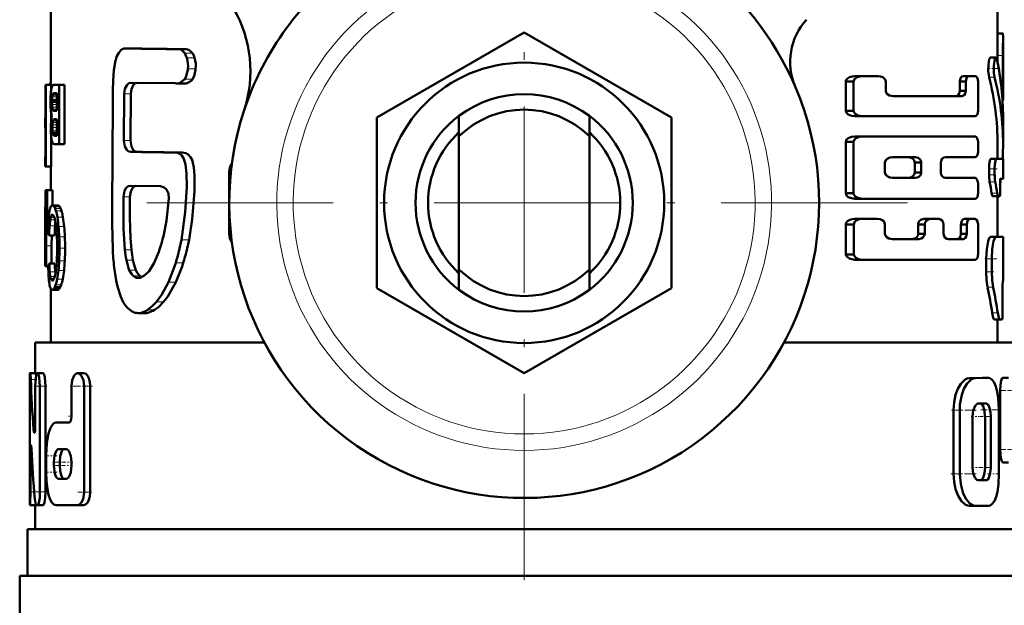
# Model space of a CAD drawing. Extents: x -1358 to 1757, y -1552 to 637.
# Tile 26 of 98: x -56 to 8, y -932 to -894. Entities that reach past the tile are written whole.
import ezdxf

# ---------------------------------------------------------------- set-up
doc = ezdxf.new("R2010")
doc.units = 0
doc.linetypes.add('DASHDOT', pattern=[18.5, 12, -3, 0.5, -3])

msp = doc.modelspace()

# ---------------------------------------------------------------- linework, layer by layer
at = {"color": 7, "linetype": 'DASHDOT', "lineweight": 18}
for p, q in [((-23.209, -881.586), (-23.209, -930.986)), ((1.491, -906.286), (-47.909, -906.286))]:
    msp.add_line(p, q, dxfattribs=at)
at = {"color": 7, "lineweight": 50}
for p, q in [((-53.709, -898.695), (-53.709, -892.786)), ((7.291, -892.786), (7.291, -895.612)), ((-32.709, -900.801), (-23.209, -895.317)), ((-23.209, -895.317), (-13.709, -900.801)), ((7.291, -895.376), (7.631, -895.376)), ((7.291, -895.376), (7.308, -895.376)), ((7.641, -895.612), (7.641, -899.676)), ((-48.679, -896.353), (-48.875, -896.344)), ((-48.454, -896.344), (-48.875, -896.344)), ((-48.254, -896.353), (-48.454, -896.344)), ((-44.984, -896.395), (-45.472, -896.395)), ((7.284, -896.811), (7.284, -897.252)), ((7.634, -899.107), (7.634, -896.811)), ((6.821, -896.938), (7.177, -896.938)), ((-1.413, -898.13), (-1.911, -898.13)), ((-1.413, -898.13), (-0.411, -898.13)), ((5.463, -898.13), (5.086, -898.13)), ((5.463, -898.13), (5.835, -898.13)), ((-54.046, -900.832), (-54.046, -898.695)), ((-54.046, -898.695), (-54.022, -898.695)), ((-53.672, -898.695), (-54.022, -898.695)), ((-54.022, -903.951), (-54.022, -898.695)), ((-53.709, -898.609), (-53.738, -898.609)), ((-53.672, -898.695), (-53.672, -898.966)), ((-53.509, -898.695), (-53.172, -898.695)), ((-52.812, -898.695), (-53.172, -898.695)), ((-53.172, -902.502), (-53.172, -898.695)), ((-52.812, -898.695), (-52.812, -902.502)), ((-45.688, -898.581), (-48.541, -898.555)), ((-45.057, -898.598), (-45.543, -898.598)), ((-45.414, -898.584), (-45.065, -898.317)), ((-1.984, -898.476), (-2.496, -898.476)), ((-2.496, -898.476), (-2.496, -900.355)), ((-1.984, -900.355), (-1.984, -898.476)), ((0.084, -899.074), (0.084, -898.476)), ((5.236, -898.476), (4.856, -898.476)), ((4.856, -898.476), (4.856, -899.074)), ((5.236, -899.074), (5.236, -898.476)), ((6.028, -900.355), (6.028, -898.476)), ((-53.67, -898.957), (-53.677, -898.998)), ((-53.308, -899.257), (-53.549, -899.257)), ((-53.308, -899.235), (-53.517, -899.235)), ((-53.47, -899.225), (-53.308, -899.225)), ((-53.308, -900.369), (-53.308, -899.225)), ((-48.972, -899.278), (-48.99, -902.271)), ((-48.552, -899.278), (-48.57, -902.271)), ((0.555, -899.422), (4.996, -899.422)), ((5.236, -899.074), (4.856, -899.074)), ((-53.628, -899.712), (-53.629, -899.792)), ((-53.308, -899.792), (-53.629, -899.792)), ((-53.626, -899.644), (-53.628, -899.712)), ((-53.308, -899.712), (-53.628, -899.712)), ((7.607, -899.681), (7.641, -899.681)), ((7.641, -899.681), (7.641, -899.676)), ((-53.672, -900.546), (-53.672, -900.885)), ((-53.562, -900.328), (-53.546, -900.344)), ((-53.546, -900.344), (-53.521, -900.359)), ((-53.308, -900.344), (-53.546, -900.344)), ((-53.521, -900.359), (-53.495, -900.366)), ((-53.308, -900.359), (-53.521, -900.359)), ((-53.495, -900.366), (-53.461, -900.369)), ((-53.308, -900.366), (-53.495, -900.366)), ((-53.461, -900.369), (-53.457, -900.369)), ((-53.457, -900.369), (-53.308, -900.369)), ((-27.409, -902.001), (-27.409, -900.686)), ((-19.009, -902.001), (-19.009, -900.686)), ((-1.984, -900.355), (-2.496, -900.355)), ((-1.413, -900.705), (-1.911, -900.705)), ((-1.413, -900.705), (5.835, -900.705)), ((-54.059, -900.832), (-54.046, -900.832)), ((-54.059, -900.832), (-54.059, -901.452)), ((-53.526, -900.926), (-53.54, -900.943)), ((-53.308, -900.943), (-53.54, -900.943)), ((-53.308, -900.927), (-53.526, -900.927)), ((-53.478, -900.903), (-53.502, -900.91)), ((-53.308, -900.911), (-53.502, -900.911)), ((-53.441, -900.9), (-53.478, -900.903)), ((-53.441, -900.9), (-53.308, -900.9)), ((-53.308, -901.968), (-53.308, -900.9)), ((-32.709, -911.771), (-32.709, -900.801)), ((-13.709, -900.801), (-13.709, -911.771)), ((7.641, -900.761), (7.641, -902.516)), ((-54.059, -901.452), (-54.046, -901.452)), ((-54.057, -901.452), (-54.053, -901.47)), ((-54.053, -901.47), (-54.047, -901.515)), ((-54.047, -901.515), (-54.046, -901.525)), ((-54.046, -903.33), (-54.046, -901.452)), ((-53.57, -901.85), (-53.584, -901.785)), ((-53.308, -901.785), (-53.584, -901.785)), ((-53.308, -901.85), (-53.57, -901.85)), ((-53.444, -901.968), (-53.308, -901.968)), ((-53.672, -902.091), (-53.672, -903.951)), ((-53.468, -902.502), (-53.172, -902.502)), ((-52.812, -902.502), (-53.172, -902.502)), ((-27.409, -910.571), (-27.409, -902.001)), ((-19.009, -902.001), (-19.009, -910.571)), ((-1.984, -902.357), (-2.496, -902.357)), ((-2.496, -902.357), (-2.496, -905.669)), ((-1.984, -905.669), (-1.984, -902.357)), ((-1.413, -902.006), (-1.911, -902.006)), ((-1.413, -902.006), (5.835, -902.006)), ((6.028, -902.992), (6.028, -902.357)), ((7.291, -902.515), (7.291, -903.463)), ((-45.73, -903.044), (-45.767, -903.045)), ((-45.248, -903.044), (-45.73, -903.044)), ((-54.059, -903.33), (-54.046, -903.33)), ((-54.059, -903.33), (-54.059, -903.951)), ((-54.054, -903.327), (-54.057, -903.33)), ((-54.052, -903.319), (-54.054, -903.327)), ((-54.048, -903.302), (-54.052, -903.319)), ((-54.046, -903.289), (-54.048, -903.302)), ((0.036, -904.328), (0.036, -903.698)), ((0.51, -903.354), (1.99, -903.354)), ((2.374, -903.698), (1.951, -903.698)), ((1.951, -903.698), (1.951, -904.328)), ((2.374, -904.328), (2.374, -903.698)), ((3.627, -904.331), (3.627, -903.696)), ((3.935, -903.344), (5.835, -903.344)), ((6.859, -903.463), (7.214, -903.463)), ((7.214, -903.463), (7.641, -903.463)), ((7.641, -903.463), (7.641, -904.738)), ((-54.059, -903.951), (-54.022, -903.951)), ((-53.708, -903.951), (-54.058, -903.951)), ((-53.672, -903.951), (-54.022, -903.951)), ((-53.709, -905.465), (-53.709, -903.951)), ((-42.209, -908.286), (-42.209, -904.286)), ((2.374, -904.328), (1.951, -904.328)), ((6.744, -904.1), (6.744, -904.474)), ((7.1, -904.474), (7.1, -904.1)), ((0.51, -904.673), (1.99, -904.673)), ((3.935, -904.682), (5.835, -904.682)), ((6.028, -905.669), (6.028, -905.034)), ((7.477, -904.738), (7.641, -904.738)), ((-53.977, -905.465), (-54.056, -905.465)), ((-54.056, -906.544), (-54.056, -905.465)), ((-53.977, -906.544), (-53.977, -905.465)), ((-53.977, -905.465), (-53.939, -905.465)), ((-53.587, -905.465), (-53.939, -905.465)), ((-53.939, -907.075), (-53.939, -905.465)), ((-53.587, -905.465), (-53.587, -906.455)), ((-46.642, -905.211), (-48.595, -905.185)), ((-1.984, -905.669), (-2.496, -905.669)), ((7.456, -905.31), (7.453, -905.283)), ((-1.413, -906.02), (-1.911, -906.02)), ((-1.413, -906.02), (5.835, -906.02)), ((6.976, -905.854), (7.33, -905.854)), ((7.291, -905.854), (7.291, -908.47)), ((7.306, -905.918), (7.291, -905.979)), ((7.306, -905.918), (7.318, -905.854)), ((7.33, -905.854), (7.43, -905.854)), ((-54.059, -906.544), (-53.977, -906.544)), ((-54.059, -906.544), (-54.059, -910.352)), ((-53.256, -906.455), (-53.612, -906.455)), ((-54.059, -909.817), (-54.059, -907.075)), ((-54.059, -907.075), (-54.003, -907.075)), ((-53.964, -907.075), (-53.939, -907.075)), ((-53.822, -907.075), (-53.939, -907.075)), ((-49.742, -907.638), (-49.716, -909.238)), ((-1.981, -907.673), (-2.493, -907.673)), ((-2.482, -909.601), (-2.493, -907.673)), ((-1.971, -909.601), (-1.981, -907.673)), ((-1.41, -907.322), (-1.908, -907.322)), ((-1.41, -907.322), (-0.461, -907.322)), ((0.036, -908.271), (0.036, -907.671)), ((2.594, -907.671), (2.174, -907.671)), ((2.174, -907.671), (2.174, -908.271)), ((2.95, -907.322), (2.536, -907.322)), ((2.594, -908.271), (2.594, -907.671)), ((2.95, -907.322), (3.498, -907.322)), ((3.812, -908.271), (3.812, -907.671)), ((5.305, -907.671), (4.926, -907.671)), ((4.926, -907.671), (4.926, -908.271)), ((5.528, -907.322), (5.152, -907.322)), ((5.305, -908.271), (5.305, -907.671)), ((5.528, -907.322), (5.835, -907.322)), ((6.028, -909.599), (6.028, -907.671)), ((-54.002, -909.057), (-53.994, -908.187)), ((2.594, -908.271), (2.174, -908.271)), ((5.305, -908.271), (4.926, -908.271)), ((-53.458, -908.387), (-53.811, -908.387)), ((-53.651, -909.057), (-53.646, -908.387)), ((0.51, -908.619), (2.221, -908.619)), ((4.111, -908.619), (5.069, -908.619)), ((7.291, -908.466), (7.641, -908.47)), ((7.641, -908.47), (7.641, -911.304)), ((-54.005, -910.352), (-54.002, -909.057)), ((-53.654, -910.197), (-53.651, -909.057)), ((-47.054, -910.158), (-46.749, -909.431)), ((-1.971, -909.601), (-2.482, -909.601)), ((-54.059, -909.817), (-54.03, -909.817)), ((-53.449, -910.197), (-53.802, -910.197)), ((-47.374, -910.678), (-47.054, -910.158)), ((-1.4, -909.945), (-1.898, -909.945)), ((-1.4, -909.945), (5.835, -909.945)), ((6.555, -910.723), (6.555, -909.892)), ((6.914, -910.723), (6.914, -909.892)), ((-54.059, -910.352), (-54.005, -910.352)), ((-53.872, -910.352), (-54.005, -910.352)), ((-53.873, -910.429), (-53.911, -910.429)), ((-53.873, -910.438), (-53.893, -910.438)), ((-53.407, -910.854), (-53.419, -910.73)), ((-27.409, -910.571), (-27.409, -911.886)), ((-19.009, -910.571), (-19.009, -911.886)), ((-53.566, -911.277), (-53.65, -911.277)), ((-53.611, -911.294), (-53.613, -911.294)), ((-48.114, -911.12), (-48.073, -911.123)), ((7.641, -911.304), (7.627, -911.305)), ((-53.709, -915.286), (-53.709, -911.808)), ((-53.258, -911.89), (-53.613, -911.89)), ((-53.203, -911.869), (-53.558, -911.869)), ((-53.092, -911.712), (-53.449, -911.712)), ((-23.209, -917.256), (-32.709, -911.771)), ((-13.709, -911.771), (-23.209, -917.256)), ((7.61, -912.576), (7.607, -912.515)), ((-47.636, -913.381), (-48.072, -913.381)), ((7.079, -913.787), (7.431, -913.787)), ((7.291, -913.787), (7.291, -915.286)), ((7.584, -913.786), (7.431, -913.787)), ((-54.709, -915.286), (-39.942, -915.286)), ((-54.709, -917.24), (-54.709, -915.286)), ((-6.476, -915.286), (8.291, -915.286)), ((-55.046, -917.24), (-55.033, -917.24)), ((-54.683, -917.24), (-55.033, -917.24)), ((-54.877, -917.24), (-54.709, -917.239)), ((-54.209, -917.24), (-54.565, -917.24)), ((-51.589, -917.247), (-51.977, -917.247)), ((6.325, -917.549), (5.48, -917.563)), ((6.698, -917.549), (5.864, -917.563)), ((6.329, -917.549), (6.701, -917.549)), ((7.635, -917.548), (7.993, -917.548)), ((-55.059, -924.893), (-55.059, -918.091)), ((-54.704, -920.666), (-54.704, -918.091)), ((-54.401, -924.893), (-54.401, -918.091)), ((-54.044, -918.091), (-54.044, -924.893)), ((-52.366, -920.01), (-52.366, -918.097)), ((-51.557, -924.9), (-51.557, -918.097)), ((-51.163, -918.097), (-51.163, -924.9)), ((7.453, -918.372), (7.453, -922.17)), ((4.454, -923.736), (4.453, -919.627)), ((4.852, -923.736), (4.851, -919.627)), ((6.547, -919.212), (6.045, -919.213)), ((7.378, -923.732), (7.377, -919.61)), ((5.677, -923.323), (5.677, -920.039)), ((6.479, -923.321), (6.479, -920.037)), ((6.85, -923.321), (6.85, -920.037)), ((-53.359, -920.435), (-52.549, -920.435)), ((-53.211, -922.136), (-52.725, -922.136)), ((-55.01, -924.893), (-55.01, -922.318)), ((-54.001, -923.624), (-54.001, -922.561)), ((-53.5, -923.199), (-53.5, -922.986)), ((-53.132, -922.986), (-53.132, -923.199)), ((-52.366, -923.199), (-52.366, -922.986)), ((7.635, -922.993), (7.992, -922.993)), ((-53.211, -924.049), (-52.725, -924.049)), ((6.174, -924.146), (6.03, -924.147)), ((6.549, -924.146), (6.047, -924.148)), ((-54.696, -925.744), (-55.046, -925.744)), ((-54.958, -925.744), (-54.96, -925.744)), ((-54.709, -925.744), (-54.958, -925.744)), ((-54.709, -927.286), (-54.709, -925.744)), ((-54.628, -925.744), (-54.565, -925.744)), ((-54.209, -925.744), (-54.565, -925.744)), ((-53.359, -925.75), (-51.977, -925.75)), ((-51.589, -925.75), (-51.977, -925.75)), ((5.482, -925.798), (5.865, -925.798)), ((6.703, -925.796), (5.866, -925.798)), ((-55.209, -927.286), (8.791, -927.286)), ((-55.209, -930.286), (-55.209, -927.286)), ((-55.709, -930.286), (-23.209, -930.286)), ((-55.709, -930.286), (-55.709, -933.4)), ((-23.209, -930.286), (9.291, -930.286))]:
    msp.add_line(p, q, dxfattribs=at)
at = {"color": 7, "linetype": 'DASHDOT', "lineweight": 18, "ltscale": 0.000516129}
msp.add_line((7.289, -895.95), (7.31, -895.95), dxfattribs=at)
at = {"color": 7, "lineweight": 18}
for p, q in [((-48.254, -896.353), (-48.679, -896.353)), ((-44.583, -896.641), (-45.08, -896.641)), ((7.284, -896.811), (7.634, -896.811)), ((-44.439, -896.962), (-44.939, -896.962)), ((-44.375, -897.657), (-44.876, -897.657)), ((-53.709, -898.694), (-53.811, -898.694)), ((-44.925, -898.584), (-45.414, -898.584)), ((-44.568, -898.317), (-45.065, -898.317)), ((6.744, -898.201), (7.1, -898.201)), ((-53.308, -899.353), (-53.596, -899.353)), ((-53.308, -899.302), (-53.579, -899.302)), ((-48.552, -899.278), (-48.972, -899.278)), ((7.562, -899.107), (7.634, -899.107)), ((-53.308, -899.644), (-53.626, -899.644)), ((-53.308, -899.966), (-53.625, -899.966)), ((-53.308, -899.468), (-53.615, -899.468)), ((-53.308, -900.131), (-53.611, -900.131)), ((-53.308, -900.258), (-53.589, -900.258)), ((-53.308, -900.328), (-53.562, -900.328)), ((-53.308, -901.259), (-53.599, -901.259)), ((-53.308, -901.117), (-53.585, -901.117)), ((-53.308, -901.005), (-53.563, -901.005)), ((-53.308, -900.903), (-53.478, -900.903)), ((-53.308, -901.43), (-53.604, -901.43)), ((-53.308, -901.648), (-53.598, -901.648)), ((-53.308, -901.897), (-53.552, -901.897)), ((-53.308, -901.938), (-53.522, -901.938)), ((-53.308, -901.959), (-53.49, -901.959)), ((-48.57, -902.271), (-48.99, -902.271)), ((-48.141, -903.007), (-48.568, -903.007)), ((-42.103, -904.286), (-42.209, -904.286)), ((6.744, -904.1), (7.1, -904.1)), ((6.744, -904.474), (7.1, -904.474)), ((6.779, -904.925), (7.135, -904.925)), ((6.907, -905.667), (7.262, -905.667)), ((-48.605, -905.897), (-49.024, -905.897)), ((7.291, -905.918), (7.306, -905.918)), ((-53.188, -906.478), (-53.544, -906.478)), ((-53.128, -906.541), (-53.484, -906.541)), ((-53.067, -906.653), (-53.424, -906.653)), ((-53.013, -906.801), (-53.372, -906.801)), ((-53.856, -907.511), (-53.981, -907.511)), ((-53.428, -907.387), (-53.744, -907.387)), ((-53.471, -907.239), (-53.715, -907.239)), ((-53.515, -907.134), (-53.683, -907.134)), ((-53.558, -907.072), (-53.647, -907.072)), ((-52.922, -907.206), (-53.282, -907.206)), ((-53.884, -908.187), (-53.994, -908.187)), ((-53.431, -907.77), (-53.784, -907.77)), ((-52.846, -907.803), (-53.206, -907.803)), ((-42.209, -908.286), (-42.103, -908.286)), ((-52.8, -908.471), (-53.161, -908.471)), ((-44.798, -908.666), (-45.289, -908.666)), ((6.837, -908.474), (7.192, -908.474)), ((-53.651, -909.057), (-54.002, -909.057)), ((-52.784, -909.212), (-53.145, -909.212)), ((-48.513, -909.312), (-48.934, -909.312)), ((-52.804, -910.014), (-53.164, -910.014)), ((-48.413, -909.972), (-48.836, -909.972)), ((-45.174, -910.146), (-45.657, -910.146)), ((6.555, -909.892), (6.914, -909.892)), ((-53.874, -910.406), (-53.926, -910.406)), ((-53.419, -910.73), (-53.772, -910.73)), ((-52.854, -910.644), (-53.214, -910.644)), ((-48.226, -910.611), (-48.652, -910.611)), ((6.555, -910.723), (6.914, -910.723)), ((-53.448, -911.033), (-53.736, -911.033)), ((-53.485, -911.146), (-53.712, -911.146)), ((-53.525, -911.229), (-53.683, -911.229)), ((-52.936, -911.189), (-53.295, -911.189)), ((-47.977, -910.988), (-48.406, -910.988)), ((-48.033, -911.12), (-48.114, -911.12)), ((-45.66, -911.398), (-46.133, -911.398)), ((-53.148, -911.81), (-53.504, -911.81)), ((-53.036, -911.572), (-53.394, -911.572)), ((6.645, -911.724), (7.003, -911.724)), ((-46.446, -912.661), (-46.904, -912.661)), ((-47.451, -913.363), (-47.89, -913.363)), ((-47.022, -913.18), (-47.468, -913.18)), ((6.943, -913.373), (7.297, -913.373)), ((-54.686, -917.653), (-54.995, -917.653)), ((5.48, -917.563), (5.864, -917.563)), ((6.325, -917.549), (6.698, -917.549)), ((-54.044, -918.091), (-54.401, -918.091)), ((-51.163, -918.097), (-51.557, -918.097)), ((7.453, -918.372), (7.812, -918.372)), ((4.453, -919.627), (4.851, -919.627)), ((6.478, -920.037), (6.849, -920.037)), ((-54.713, -920.884), (-54.813, -920.884)), ((7.452, -922.17), (7.812, -922.17)), ((-54.946, -922.318), (-55.01, -922.318)), ((-53.132, -922.986), (-53.5, -922.986)), ((-53.132, -923.199), (-53.5, -923.199)), ((6.479, -923.321), (6.85, -923.321)), ((4.454, -923.736), (4.852, -923.736)), ((6.174, -924.146), (6.549, -924.146)), ((-54.777, -924.893), (-55.01, -924.893)), ((-54.044, -924.893), (-54.401, -924.893)), ((-51.163, -924.9), (-51.557, -924.9))]:
    msp.add_line(p, q, dxfattribs=at)
at = {"color": 7, "linetype": 'DASHDOT', "lineweight": 18, "ltscale": 0.010733}
msp.add_line((7.248, -896.811), (7.678, -896.811), dxfattribs=at)
at = {"color": 7, "linetype": 'DASHDOT', "lineweight": 18, "ltscale": 0.017414}
msp.add_line((6.609, -897.64), (7.306, -897.64), dxfattribs=at)
at = {"color": 7, "linetype": 'DASHDOT', "lineweight": 18, "ltscale": 0.002367}
msp.add_line((7.554, -899.107), (7.649, -899.107), dxfattribs=at)
at = {"color": 7, "linetype": 'DASHDOT', "lineweight": 18, "ltscale": 0.014499}
msp.add_line((6.682, -904.1), (7.262, -904.1), dxfattribs=at)
at = {"color": 7, "linetype": 'DASHDOT', "lineweight": 18, "ltscale": 0.011735}
msp.add_line((6.704, -904.474), (7.174, -904.474), dxfattribs=at)
at = {"color": 7, "linetype": 'DASHDOT', "lineweight": 18, "ltscale": 0.001088}
msp.add_line((7.48, -905.057), (7.437, -905.057), dxfattribs=at)
at = {"color": 7, "linetype": 'DASHDOT', "lineweight": 18, "ltscale": 0.001123}
msp.add_line((7.426, -905.535), (7.471, -905.535), dxfattribs=at)
at = {"color": 7, "linetype": 'DASHDOT', "lineweight": 18, "ltscale": 0.020022}
msp.add_line((6.458, -909.891), (7.259, -909.891), dxfattribs=at)
at = {"color": 7, "linetype": 'DASHDOT', "lineweight": 18, "ltscale": 0.014108}
msp.add_line((6.486, -910.721), (7.05, -910.721), dxfattribs=at)
at = {"color": 7, "linetype": 'DASHDOT', "lineweight": 18, "ltscale": 0.000960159}
msp.add_line((7.63, -912.013), (7.591, -912.013), dxfattribs=at)
at = {"color": 7, "linetype": 'DASHDOT', "lineweight": 18, "ltscale": 0.001202}
msp.add_line((7.58, -913.077), (7.628, -913.077), dxfattribs=at)
at = {"color": 7, "linetype": 'DASHDOT', "lineweight": 18, "ltscale": 0.000461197}
msp.add_line((-55.044, -918.091), (-55.063, -918.091), dxfattribs=at)
at = {"color": 7, "linetype": 'DASHDOT', "lineweight": 18, "ltscale": 0.020982}
msp.add_line((-53.95, -918.091), (-54.789, -918.091), dxfattribs=at)
at = {"color": 7, "linetype": 'DASHDOT', "lineweight": 18, "ltscale": 0.037947}
msp.add_line((-51.015, -918.097), (-52.532, -918.097), dxfattribs=at)
at = {"color": 7, "linetype": 'DASHDOT', "lineweight": 18, "ltscale": 0.021974}
msp.add_line((7.361, -918.372), (8.24, -918.372), dxfattribs=at)
at = {"color": 7, "linetype": 'DASHDOT', "lineweight": 18, "ltscale": 0.042322}
msp.add_line((4.312, -919.626), (6.005, -919.626), dxfattribs=at)
at = {"color": 7, "linetype": 'DASHDOT', "lineweight": 18, "ltscale": 0.033036}
msp.add_line((6.215, -919.612), (7.537, -919.612), dxfattribs=at)
at = {"color": 7, "linetype": 'DASHDOT', "lineweight": 18, "ltscale": 0.006094}
msp.add_line((-52.569, -920.01), (-52.326, -920.01), dxfattribs=at)
at = {"color": 7, "linetype": 'DASHDOT', "lineweight": 18, "ltscale": 0.012237}
msp.add_line((5.597, -920.038), (6.086, -920.038), dxfattribs=at)
at = {"color": 7, "linetype": 'DASHDOT', "lineweight": 18, "ltscale": 0.020307}
msp.add_line((6.12, -920.037), (6.932, -920.037), dxfattribs=at)
at = {"color": 7, "linetype": 'DASHDOT', "lineweight": 18, "ltscale": 0.003525}
msp.add_line((-54.825, -920.666), (-54.684, -920.666), dxfattribs=at)
at = {"color": 7, "linetype": 'DASHDOT', "lineweight": 18, "ltscale": 0.022171}
msp.add_line((7.352, -922.17), (8.239, -922.17), dxfattribs=at)
at = {"color": 7, "linetype": 'DASHDOT', "lineweight": 18, "ltscale": 0.002077}
msp.add_line((-55.022, -922.318), (-54.939, -922.318), dxfattribs=at)
at = {"color": 7, "linetype": 'DASHDOT', "lineweight": 18, "ltscale": 0.019386}
msp.add_line((-53.294, -922.561), (-54.07, -922.561), dxfattribs=at)
at = {"color": 7, "linetype": 'DASHDOT', "lineweight": 18, "ltscale": 0.020281}
msp.add_line((-52.771, -923.199), (-53.582, -923.199), dxfattribs=at)
at = {"color": 7, "linetype": 'DASHDOT', "lineweight": 18, "ltscale": 0.019858}
msp.add_line((-52.773, -922.986), (-53.567, -922.986), dxfattribs=at)
at = {"color": 7, "linetype": 'DASHDOT', "lineweight": 18, "ltscale": 0.011973}
msp.add_line((-52.287, -922.986), (-52.765, -922.986), dxfattribs=at)
at = {"color": 7, "linetype": 'DASHDOT', "lineweight": 18, "ltscale": 0.010834}
msp.add_line((-52.328, -923.199), (-52.762, -923.199), dxfattribs=at)
at = {"color": 7, "linetype": 'DASHDOT', "lineweight": 18, "ltscale": 0.01142}
msp.add_line((5.628, -923.322), (6.085, -923.322), dxfattribs=at)
at = {"color": 7, "linetype": 'DASHDOT', "lineweight": 18, "ltscale": 0.02124}
msp.add_line((6.103, -923.321), (6.953, -923.321), dxfattribs=at)
at = {"color": 7, "linetype": 'DASHDOT', "lineweight": 18, "ltscale": 0.021267}
msp.add_line((-53.288, -923.624), (-54.139, -923.624), dxfattribs=at)
at = {"color": 7, "linetype": 'DASHDOT', "lineweight": 18, "ltscale": 0.043357}
msp.add_line((4.277, -923.735), (6.011, -923.735), dxfattribs=at)
at = {"color": 7, "linetype": 'DASHDOT', "lineweight": 18, "ltscale": 0.020263}
msp.add_line((6.636, -923.734), (7.446, -923.734), dxfattribs=at)
at = {"color": 7, "linetype": 'DASHDOT', "lineweight": 18, "ltscale": 0.011318}
msp.add_line((-54.647, -924.893), (-55.1, -924.893), dxfattribs=at)
at = {"color": 7, "linetype": 'DASHDOT', "lineweight": 18, "ltscale": 0.016153}
msp.add_line((-53.972, -924.893), (-54.618, -924.893), dxfattribs=at)
at = {"color": 7, "linetype": 'DASHDOT', "lineweight": 18, "ltscale": 0.02459}
msp.add_line((-51.075, -924.9), (-52.059, -924.9), dxfattribs=at)
at = {"color": 7, "lineweight": 50}
for points in [[(7.631, -895.376), (7.632, -895.377), (7.633, -895.378), (7.634, -895.382), (7.636, -895.397), (7.641, -895.611)], [(-48.998, -896.36), (-49.174, -896.447), (-49.326, -896.619), (-49.441, -896.844), (-49.532, -897.124), (-49.646, -897.748), (-49.696, -898.405), (-49.703, -899.076)], [(-45.08, -896.641), (-45.215, -896.492), (-45.346, -896.416), (-45.472, -896.395)], [(-44.939, -896.962), (-44.974, -896.857), (-45.08, -896.641)], [(-44.583, -896.641), (-44.652, -896.557), (-44.812, -896.434), (-44.984, -896.395)], [(-44.439, -896.962), (-44.5, -896.792), (-44.583, -896.641)], [(6.821, -896.938), (6.813, -896.94), (6.798, -896.951), (6.782, -896.973), (6.753, -897.045), (6.698, -897.385), (6.692, -897.796), (6.744, -898.201)], [(7.177, -896.938), (7.166, -896.941), (7.146, -896.96), (7.126, -896.997), (7.091, -897.116), (7.048, -897.493), (7.056, -897.91), (7.1, -898.201)], [(7.248, -897.079), (7.208, -896.962), (7.192, -896.944), (7.177, -896.938)], [(-45.065, -898.317), (-44.977, -898.141), (-44.883, -897.728), (-44.876, -897.657)], [(-44.568, -898.317), (-44.478, -898.141), (-44.382, -897.728), (-44.375, -897.657)], [(-1.911, -898.13), (-2.087, -898.147), (-2.257, -898.198), (-2.385, -898.275), (-2.48, -898.398), (-2.496, -898.476)], [(-1.413, -898.13), (-1.586, -898.147), (-1.753, -898.199), (-1.849, -898.254), (-1.93, -898.332), (-1.984, -898.476)], [(0.084, -898.476), (0.043, -898.337), (-0.106, -898.202), (-0.254, -898.148), (-0.411, -898.13)], [(5.086, -898.13), (4.992, -898.161), (4.91, -898.256), (4.856, -898.476)], [(5.463, -898.13), (5.37, -898.161), (5.289, -898.255), (5.236, -898.476)], [(6.028, -898.476), (5.986, -898.256), (5.907, -898.154), (5.835, -898.13)], [(-48.972, -899.278), (-48.926, -898.952), (-48.791, -898.685), (-48.672, -898.587), (-48.541, -898.555)], [(-48.552, -899.278), (-48.512, -898.975), (-48.393, -898.717), (-48.286, -898.611), (-48.164, -898.559)], [(-44.925, -898.584), (-44.629, -898.402), (-44.568, -898.317)], [(-49.703, -899.076), (-49.708, -899.908), (-49.743, -906.592), (-49.742, -907.638)], [(0.555, -899.422), (0.32, -899.373), (0.163, -899.264), (0.107, -899.178), (0.084, -899.074)], [(4.856, -899.074), (4.822, -899.252), (4.759, -899.353), (4.678, -899.408), (4.613, -899.422)], [(5.236, -899.074), (5.203, -899.251), (5.14, -899.353), (5.061, -899.408), (4.996, -899.422)], [(-1.911, -900.705), (-2.122, -900.679), (-2.327, -900.599), (-2.441, -900.5), (-2.496, -900.355)], [(-1.984, -900.355), (-1.969, -900.432), (-1.879, -900.555), (-1.687, -900.66), (-1.413, -900.705)], [(5.835, -900.705), (5.89, -900.69), (5.926, -900.665), (5.985, -900.578), (6.028, -900.355)], [(-48.568, -903.007), (-48.698, -902.972), (-48.816, -902.87), (-48.931, -902.652), (-48.99, -902.271)], [(-48.141, -903.007), (-48.273, -902.972), (-48.393, -902.87), (-48.51, -902.652), (-48.57, -902.271)], [(-1.911, -902.006), (-2.122, -902.031), (-2.326, -902.112), (-2.442, -902.212), (-2.496, -902.357)], [(-1.413, -902.006), (-1.619, -902.031), (-1.82, -902.113), (-1.932, -902.213), (-1.984, -902.357)], [(6.028, -902.357), (6.003, -902.182), (5.933, -902.054), (5.888, -902.02), (5.835, -902.006)], [(-45.289, -908.666), (-45.04, -906.894), (-44.951, -905.263), (-44.954, -904.398), (-45.017, -903.823), (-45.131, -903.453), (-45.259, -903.248), (-45.391, -903.132), (-45.545, -903.066), (-45.73, -903.044)], [(-44.798, -908.666), (-44.591, -907.343), (-44.458, -905.542), (-44.449, -904.525), (-44.489, -904.002), (-44.546, -903.707), (-44.608, -903.515), (-44.697, -903.342), (-44.846, -903.172), (-44.996, -903.086), (-45.248, -903.044)], [(5.835, -903.344), (5.891, -903.329), (5.926, -903.303), (5.985, -903.216), (6.028, -902.992)], [(0.51, -903.354), (0.343, -903.377), (0.182, -903.451), (0.086, -903.546), (0.036, -903.698)], [(1.951, -903.698), (1.921, -903.567), (1.852, -903.468), (1.761, -903.402), (1.561, -903.354)], [(2.374, -903.698), (2.363, -903.617), (2.3, -903.493), (2.174, -903.395), (1.99, -903.354)], [(3.627, -903.696), (3.648, -903.569), (3.718, -903.448), (3.815, -903.373), (3.935, -903.344)], [(6.859, -903.463), (6.852, -903.464), (6.837, -903.476), (6.822, -903.499), (6.795, -903.576), (6.757, -903.813), (6.744, -904.1)], [(7.214, -903.463), (7.207, -903.464), (7.192, -903.476), (7.177, -903.499), (7.151, -903.576), (7.113, -903.812), (7.1, -904.1)], [(0.036, -904.328), (0.088, -904.483), (0.185, -904.577), (0.344, -904.649), (0.51, -904.673)], [(1.561, -904.673), (1.689, -904.653), (1.809, -904.595), (1.921, -904.459), (1.951, -904.328)], [(1.99, -904.673), (2.108, -904.656), (2.22, -904.605), (2.336, -904.477), (2.374, -904.328)], [(3.935, -904.682), (3.832, -904.661), (3.737, -904.599), (3.659, -904.484), (3.627, -904.331)], [(6.028, -905.034), (6.003, -904.859), (5.933, -904.73), (5.888, -904.696), (5.835, -904.682)], [(7.453, -905.283), (7.455, -904.815), (7.466, -904.754), (7.471, -904.744), (7.473, -904.74), (7.475, -904.738), (7.477, -904.738)], [(-48.595, -905.185), (-48.726, -905.217), (-48.842, -905.313), (-48.957, -905.519), (-49.024, -905.897)], [(-48.226, -905.19), (-48.345, -905.244), (-48.449, -905.35), (-48.549, -905.554), (-48.605, -905.897)], [(-46.091, -906.004), (-46.124, -905.691), (-46.254, -905.427), (-46.398, -905.29), (-46.642, -905.211)], [(-1.911, -906.02), (-2.123, -905.995), (-2.327, -905.914), (-2.442, -905.814), (-2.496, -905.669)], [(-1.984, -905.669), (-1.969, -905.746), (-1.88, -905.869), (-1.756, -905.948), (-1.62, -905.995), (-1.413, -906.02)], [(5.835, -906.02), (5.891, -906.005), (5.926, -905.98), (5.985, -905.893), (6.028, -905.669)], [(6.907, -905.667), (6.942, -905.811), (6.962, -905.847), (6.971, -905.854), (6.976, -905.854)], [(7.262, -905.667), (7.296, -905.811), (7.316, -905.847), (7.325, -905.854), (7.33, -905.854)], [(7.43, -905.854), (7.433, -905.853), (7.435, -905.852), (7.438, -905.846), (7.443, -905.832), (7.452, -905.787), (7.466, -905.553), (7.456, -905.31)], [(-49.024, -905.897), (-49.02, -907.932), (-48.934, -909.312)], [(-48.605, -905.897), (-48.61, -907.221), (-48.574, -908.567), (-48.513, -909.312)], [(-46.431, -908.349), (-46.251, -907.425), (-46.091, -906.004)], [(-1.908, -907.322), (-2.074, -907.338), (-2.237, -907.385), (-2.385, -907.471), (-2.477, -907.596), (-2.493, -907.673)], [(-1.41, -907.322), (-1.618, -907.347), (-1.818, -907.429), (-1.929, -907.529), (-1.981, -907.673)], [(0.036, -907.671), (0.012, -907.564), (-0.048, -907.476), (-0.154, -907.395), (-0.275, -907.347), (-0.461, -907.322)], [(2.536, -907.322), (2.35, -907.373), (2.246, -907.464), (2.182, -907.603), (2.174, -907.671)], [(3.812, -907.671), (3.79, -907.544), (3.72, -907.423), (3.622, -907.35), (3.498, -907.322)], [(5.152, -907.322), (5.059, -907.354), (4.978, -907.449), (4.926, -907.671)], [(5.528, -907.322), (5.437, -907.354), (5.358, -907.447), (5.305, -907.671)], [(6.028, -907.671), (6.003, -907.496), (5.933, -907.369), (5.888, -907.335), (5.835, -907.322)], [(0.51, -908.619), (0.274, -908.571), (0.117, -908.464), (0.06, -908.376), (0.036, -908.271)], [(2.174, -908.271), (2.146, -908.402), (2.08, -908.502), (1.991, -908.57), (1.795, -908.619)], [(2.594, -908.271), (2.567, -908.401), (2.481, -908.522), (2.366, -908.592), (2.221, -908.619)], [(4.111, -908.619), (4.011, -908.598), (3.919, -908.536), (3.843, -908.423), (3.812, -908.271)], [(4.926, -908.271), (4.893, -908.449), (4.831, -908.55), (4.751, -908.606), (4.686, -908.619)], [(5.305, -908.271), (5.272, -908.449), (5.211, -908.55), (5.132, -908.606), (5.069, -908.619)], [(6.837, -908.474), (6.819, -908.478), (6.782, -908.508), (6.745, -908.566), (6.677, -908.754), (6.587, -909.272), (6.555, -909.892)], [(7.192, -908.474), (7.174, -908.478), (7.138, -908.508), (7.102, -908.566), (7.034, -908.754), (6.945, -909.273), (6.914, -909.892)], [(-1.898, -909.945), (-2.108, -909.921), (-2.246, -909.875), (-2.41, -909.763), (-2.466, -909.678), (-2.482, -909.601)], [(-1.971, -909.601), (-1.955, -909.677), (-1.864, -909.799), (-1.672, -909.902), (-1.4, -909.945)], [(5.835, -909.945), (5.89, -909.931), (5.942, -909.889), (5.985, -909.82), (6.028, -909.599)], [(-48.836, -909.972), (-48.698, -910.497), (-48.652, -910.611)], [(-48.413, -909.972), (-48.296, -910.434), (-48.226, -910.611)], [(-46.133, -911.398), (-45.736, -910.387), (-45.657, -910.146)], [(-45.66, -911.398), (-45.252, -910.382), (-45.174, -910.146)], [(-49.62, -910.443), (-49.495, -911.275), (-49.406, -911.664)], [(-48.652, -910.611), (-48.516, -910.858), (-48.406, -910.988)], [(-48.226, -910.611), (-48.137, -910.781), (-47.977, -910.988)], [(-47.704, -910.993), (-47.438, -910.752), (-47.374, -910.678)], [(6.555, -910.723), (6.578, -911.255), (6.645, -911.724)], [(6.914, -910.723), (6.937, -911.255), (7.003, -911.724)], [(-48.073, -911.123), (-47.957, -911.107), (-47.704, -910.993)], [(-46.904, -912.661), (-46.562, -912.193), (-46.133, -911.398)], [(-46.446, -912.661), (-46.172, -912.305), (-45.94, -911.931), (-45.66, -911.398)], [(7.607, -912.515), (7.604, -911.602), (7.622, -911.322), (7.625, -911.307), (7.626, -911.305), (7.627, -911.305)], [(-49.406, -911.664), (-49.192, -912.333), (-49.035, -912.676), (-48.908, -912.878)], [(-47.468, -913.18), (-47.172, -912.944), (-46.904, -912.661)], [(-47.022, -913.18), (-46.777, -912.996), (-46.446, -912.661)], [(7.584, -913.786), (7.586, -913.784), (7.588, -913.782), (7.592, -913.773), (7.605, -913.675), (7.615, -913.427), (7.61, -912.576)], [(-48.908, -912.878), (-48.743, -913.073), (-48.464, -913.29)], [(6.943, -913.373), (7.014, -913.691), (7.053, -913.771), (7.07, -913.786), (7.079, -913.787)], [(7.297, -913.373), (7.367, -913.692), (7.406, -913.771), (7.423, -913.786), (7.431, -913.787)], [(-55.046, -917.24), (-55.047, -917.241), (-55.048, -917.243), (-55.049, -917.249), (-55.054, -917.319), (-55.059, -918.091)], [(-54.995, -917.653), (-55.022, -917.279), (-55.03, -917.245), (-55.031, -917.242), (-55.032, -917.241), (-55.033, -917.24)], [(-54.565, -917.24), (-54.575, -917.242), (-54.595, -917.258), (-54.614, -917.289), (-54.647, -917.389), (-54.679, -917.588), (-54.704, -918.091)], [(-54.656, -917.434), (-54.671, -917.284), (-54.678, -917.247), (-54.68, -917.242), (-54.681, -917.241), (-54.683, -917.24)], [(-54.401, -918.091), (-54.444, -917.527), (-54.496, -917.327), (-54.526, -917.268), (-54.541, -917.25), (-54.557, -917.241), (-54.565, -917.24)], [(-54.044, -918.091), (-54.087, -917.527), (-54.139, -917.327), (-54.17, -917.268), (-54.185, -917.25), (-54.201, -917.241), (-54.209, -917.24)], [(-51.977, -917.247), (-52.096, -917.285), (-52.201, -917.397), (-52.323, -917.703), (-52.366, -918.097)], [(-51.557, -918.097), (-51.607, -917.702), (-51.745, -917.394), (-51.856, -917.285), (-51.977, -917.247)], [(-51.163, -918.097), (-51.187, -917.824), (-51.254, -917.579), (-51.35, -917.399), (-51.47, -917.282), (-51.589, -917.247)], [(5.48, -917.563), (5.336, -917.588), (5.191, -917.659), (4.918, -917.931), (4.732, -918.254), (4.587, -918.645), (4.489, -919.111), (4.453, -919.627)], [(5.864, -917.563), (5.721, -917.588), (5.579, -917.659), (5.309, -917.932), (5.125, -918.255), (4.983, -918.646), (4.868, -919.271), (4.851, -919.627)], [(7.377, -919.61), (7.33, -918.812), (7.27, -918.444), (7.184, -918.118), (7.077, -917.859), (6.948, -917.671), (6.8, -917.567), (6.698, -917.549)], [(7.635, -917.548), (7.623, -917.55), (7.598, -917.568), (7.574, -917.601), (7.529, -917.71), (7.472, -918.012), (7.453, -918.372)], [(6.045, -919.213), (5.973, -919.231), (5.903, -919.281), (5.839, -919.361), (5.72, -919.657), (5.677, -920.039)], [(6.478, -920.037), (6.447, -919.67), (6.356, -919.372), (6.287, -919.269), (6.249, -919.237), (6.187, -919.213)], [(6.849, -920.037), (6.834, -919.776), (6.79, -919.538), (6.696, -919.315), (6.636, -919.247), (6.547, -919.212)], [(-52.366, -920.01), (-52.387, -920.206), (-52.446, -920.361), (-52.489, -920.412), (-52.513, -920.427), (-52.549, -920.435)], [(-54.765, -921.091), (-54.769, -921.09), (-54.776, -921.084), (-54.782, -921.073), (-54.794, -921.034), (-54.813, -920.884)], [(-54.704, -920.666), (-54.72, -920.947), (-54.739, -921.047), (-54.751, -921.077), (-54.756, -921.086), (-54.762, -921.09), (-54.765, -921.091)], [(-53.359, -920.435), (-53.459, -920.457), (-53.554, -920.52), (-53.721, -920.762), (-53.849, -921.129), (-53.937, -921.583), (-53.987, -922.088), (-54.001, -922.561)], [(-55.01, -922.318), (-55.002, -922.007), (-54.992, -921.912), (-54.989, -921.899), (-54.987, -921.895), (-54.985, -921.894), (-54.984, -921.893)], [(-54.984, -921.893), (-54.982, -921.894), (-54.981, -921.895), (-54.979, -921.899), (-54.969, -921.947), (-54.957, -922.1)], [(-53.211, -922.136), (-53.267, -922.151), (-53.303, -922.178), (-53.368, -922.266), (-53.463, -922.559), (-53.5, -922.986)], [(-52.839, -922.136), (-52.896, -922.151), (-52.932, -922.178), (-52.998, -922.266), (-53.098, -922.583), (-53.132, -922.986)], [(-52.366, -922.986), (-52.408, -922.595), (-52.526, -922.285), (-52.588, -922.204), (-52.655, -922.154), (-52.725, -922.136)], [(7.452, -922.17), (7.501, -922.717), (7.558, -922.91), (7.591, -922.967), (7.608, -922.984), (7.635, -922.993)], [(-53.5, -923.199), (-53.444, -923.711), (-53.355, -923.943), (-53.297, -924.014), (-53.24, -924.045), (-53.211, -924.049)], [(-53.132, -923.199), (-53.11, -923.528), (-53.045, -923.813), (-52.942, -923.998), (-52.88, -924.042), (-52.839, -924.049)], [(-52.725, -924.049), (-52.654, -924.032), (-52.586, -923.98), (-52.523, -923.897), (-52.423, -923.653), (-52.366, -923.199)], [(5.677, -923.323), (5.723, -923.713), (5.815, -923.959), (5.944, -924.113), (6.047, -924.148)], [(6.174, -924.146), (6.238, -924.129), (6.279, -924.099), (6.352, -923.997), (6.447, -923.695), (6.479, -923.321)], [(6.549, -924.146), (6.612, -924.129), (6.653, -924.099), (6.725, -923.997), (6.819, -923.695), (6.85, -923.321)], [(-54.001, -923.624), (-53.981, -924.187), (-53.919, -924.721), (-53.844, -925.075), (-53.744, -925.372), (-53.639, -925.567), (-53.517, -925.696), (-53.359, -925.75)], [(4.454, -923.736), (4.489, -924.242), (4.588, -924.717), (4.752, -925.148), (4.964, -925.489), (5.209, -925.713), (5.345, -925.777), (5.482, -925.798)], [(4.852, -923.736), (4.911, -924.399), (5.078, -924.994), (5.266, -925.365), (5.493, -925.635), (5.739, -925.779), (5.866, -925.798)], [(6.703, -925.796), (6.808, -925.776), (6.907, -925.714), (7.082, -925.48), (7.191, -925.209), (7.275, -924.88), (7.347, -924.389), (7.378, -923.732)], [(-55.059, -924.893), (-55.052, -925.706), (-55.048, -925.739), (-55.047, -925.742), (-55.046, -925.744)], [(-55.046, -925.744), (-55.045, -925.743), (-55.044, -925.742), (-55.04, -925.725), (-55.028, -925.588), (-55.01, -924.893)], [(-54.741, -925.331), (-54.699, -925.617), (-54.669, -925.705), (-54.651, -925.732), (-54.642, -925.739), (-54.628, -925.744)], [(-54.565, -925.744), (-54.554, -925.742), (-54.533, -925.726), (-54.513, -925.695), (-54.475, -925.593), (-54.42, -925.278), (-54.401, -924.893)], [(-54.209, -925.744), (-54.198, -925.741), (-54.175, -925.724), (-54.153, -925.689), (-54.113, -925.576), (-54.061, -925.265), (-54.044, -924.893)], [(-51.977, -925.75), (-51.855, -925.711), (-51.743, -925.6), (-51.625, -925.357), (-51.557, -924.9)], [(-51.589, -925.75), (-51.465, -925.711), (-51.351, -925.6), (-51.253, -925.414), (-51.188, -925.181), (-51.163, -924.9)]]:
    msp.add_lwpolyline(points, dxfattribs=at)
for centre, radius in [((136.791, -765.236), 140), ((-23.209, -906.286), 9.025)]:
    msp.add_circle(centre, radius, dxfattribs=at)
for centre, radius, start, end in [((136.791, -765.236), 140.27, 90, 270), ((-23.209, -906.286), 19, 125.84718, 161.68764), ((-23.209, -906.286), 19, 23.24767, 54.15282), ((-48.842, -897.803), 8, 341.68764, 30.09198), ((-2.076, -897.208), 4, 137.33434, 203.24766), ((127.006, -896.983), 119.722, 179.34356, 179.91754), ((128.974, -896.986), 121.34, 179.351, 179.91752), ((-48.885, -896.753), 0.409, 88.68514, 106.12008), ((-38.12, -195.598), 700.834, 269.136737, 269.398941), ((-37.449, -164.432), 732, 269.154277, 269.410211), ((-46.685, -897.467), 1.819, 354.01231, 16.12681), ((-46.144, -897.467), 1.78, 353.88275, 16.49809), ((-9.863, -900.77), 17.504, 0.02717, 12.17292), ((-53.238, -898.969), 0.423, 150.38343, 163.11265), ((-53.473, -898.833), 0.151, 127.21671, 151.07777), ((-53.507, -898.793), 0.098, 90.98074, 125.78698), ((-45.541, -897.958), 0.64, 256.68918, 269.79339), ((-45.543, -898.015), 0.583, 269.98977, 282.76849), ((-45.057, -897.989), 0.609, 269.98801, 282.49265), ((-23.209, -906.286), 19, 161.68764, 23.24767), ((-10.074, -902.529), 17.365, 0.04463, 14.43125), ((-9.919, -902.529), 17.56, 0.042, 14.26665), ((-44.571, -899.83), 9.153, 176.64705, 179.55656), ((-50.725, -899.452), 2.987, 171.26632, 176.99995), ((-52.756, -899.124), 0.929, 162.6089, 169.62271), ((-52.768, -899.545), 0.85, 166.95156, 174.79649), ((-53.333, -899.413), 0.27, 155.67796, 166.99573), ((-53.42, -899.374), 0.174, 137.92062, 155.7338), ((-53.479, -899.322), 0.0952, 113.59661, 137.18025), ((-53.469, -899.352), 0.127, 90.09305, 112.23607), ((-23.209, -906.286), 7, 53.1301, 126.8699), ((30.376, -899.142), 22.742, 179.91199, 181.35821), ((-45.788, -899.763), 7.936, 179.97744, 182.31251), ((-49.228, -899.909), 4.493, 182.21938, 185.53399), ((-50.324, -899.794), 3.305, 179.96717, 182.98644), ((-51.03, -899.728), 2.598, 174.24912, 178.15383), ((-51.005, -899.833), 2.623, 182.90452, 186.51436), ((-51.292, -900.116), 2.418, 185.35758, 190.38751), ((-53.083, -900.456), 0.595, 189.27669, 201.79857), ((-52.054, -901.057), 1.626, 166.51977, 172.15499), ((-52.554, -900.018), 1.063, 186.11133, 193.09371), ((-53.382, -900.219), 0.21, 190.71735, 211.19953), ((-23.209, -906.286), 7, 126.8699, 233.1301), ((-23.209, -906.286), 6, 45.573, 134.427), ((-23.209, -906.286), 7, 306.8699, 53.1301), ((-45.633, -901.49), 8.067, 178.12627, 180.01163), ((-49.054, -901.374), 4.644, 175.5844, 178.17469), ((-50.861, -901.229), 2.832, 171.98527, 175.68346), ((-50.757, -901.428), 2.846, 176.59024, 180.04647), ((-51.916, -901.354), 1.686, 171.90973, 176.76452), ((-52.497, -901.27), 1.098, 166.03202, 171.9724), ((-53.319, -901.059), 0.25, 152.11991, 167.40865), ((-53.463, -900.997), 0.095, 114.50566, 131.88955), ((-46.547, -901.495), 7.153, 179.97163, 182.57364), ((-49.723, -901.646), 3.973, 182.45539, 186.21075), ((-49.664, -901.433), 3.94, 179.9637, 183.13155), ((-52.255, -901.582), 1.345, 182.82099, 188.71133), ((-53.327, -901.784), 0.252, 195.13916, 206.68661), ((-53.403, -901.822), 0.166, 206.65795, 224.30063), ((-53.454, -901.87), 0.0966, 224.97702, 247.61287), ((-53.444, -901.841), 0.127, 248.76788, 269.92347), ((-23.209, -906.286), 6.188, 132.74385, 227.25615), ((-23.209, -906.286), 6.188, 312.74385, 47.25615), ((-51.255, -901.817), 2.432, 186.09899, 191.11708), ((-53.037, -902.178), 0.613, 190.1121, 202.27492), ((-53.436, -902.338), 0.183, 203.36666, 216.72222), ((-53.464, -902.358), 0.149, 217.02234, 234.56537), ((-53.483, -902.383), 0.118, 235.22377, 253.8071), ((-53.469, -902.326), 0.177, 254.36477, 270.06352), ((-9.722, -902.515), 17.363, 356.87211, 359.99853), ((-37.743, -199.868), 703.223, 269.117967, 269.346219), ((-37.315, -188.144), 714.945, 269.132338, 269.355118), ((-41.209, -904.286), 1, 145.7222, 180.00001), ((9.366, -904.501), 2.622, 179.40269, 189.30047), ((9.756, -904.501), 2.656, 179.41634, 189.18486), ((-23.209, -910.491), 30.5, 9.09853, 10.51404), ((-23.209, -910.491), 30.85, 8.99444, 10.39343), ((-9.933, -902.495), 17.575, 351.37093, 352.66655), ((-47.501, -907.777), 6.359, 172.11588, 176.77516), ((-51.376, -907.249), 2.448, 167.2088, 171.90379), ((-52.854, -906.907), 0.931, 158.61136, 167.63974), ((-53.468, -906.659), 0.269, 139.34235, 159.93251), ((-53.607, -906.539), 0.0848, 93.31781, 140.12405), ((-53.599, -907.111), 0.0615, 93.85388, 141.01839), ((-53.617, -906.576), 0.122, 53.40955, 87.61485), ((-53.606, -907.11), 0.0606, 47.22792, 86.85791), ((-53.686, -907.202), 0.183, 29.52477, 48.21507), ((-53.691, -906.676), 0.246, 33.09825, 53.38931), ((-54.023, -906.902), 0.648, 22.61851, 33.82389), ((-54.622, -907.161), 1.302, 16.07301, 22.99334), ((-56.676, -907.743), 3.437, 8.98814, 15.91523), ((-53.261, -906.578), 0.124, 53.77691, 87.67656), ((-53.334, -906.678), 0.247, 33.43522, 53.73314), ((-53.662, -906.904), 0.646, 22.86669, 34.14521), ((-54.253, -907.162), 1.292, 16.25739, 23.24133), ((-56.282, -907.744), 3.402, 9.0963, 16.09796), ((-9.692, -908.364), 44.329, 178.33367, 179.53163), ((-3.044, -908.857), 50.955, 178.48693, 179.24732), ((-36.401, -907.963), 17.586, 177.10474, 178.52697), ((-33.114, -908.685), 20.776, 176.50583, 178.69272), ((-49.292, -908.038), 4.499, 171.67609, 176.58798), ((-51.894, -907.665), 1.871, 166.83069, 171.45454), ((-53.018, -907.396), 0.715, 158.47216, 167.24881), ((-53.489, -907.206), 0.207, 139.79791, 159.79254), ((-53.985, -907.381), 0.531, 21.34792, 30.49419), ((-54.674, -907.659), 1.274, 16.49259, 21.69988), ((-55.627, -907.917), 2.261, 8.20176, 15.91941), ((-48.282, -908.102), 5.16, 173.24578, 176.31688), ((-59.295, -908.491), 5.974, 4.28648, 8.6303), ((-61.401, -908.536), 8.228, 5.11418, 9.30287), ((-60.948, -908.537), 8.135, 5.17628, 9.41369), ((2.949, -907.679), 0.356, 89.95451, 178.83212), ((177.837, -910.107), 231.867, 179.47982, 179.92853), ((-51.044, -907.13), 3.039, 200.84814, 204.4368), ((-38.76, -908.739), 15.055, 176.3117, 178.66108), ((-38.58, -908.739), 14.882, 176.26873, 178.64544), ((-65.054, -908.946), 11.751, 1.91153, 4.39767), ((-67.3, -909.085), 14.152, 2.48454, 5.19872), ((-66.772, -909.085), 13.985, 2.51487, 5.26162), ((-41.209, -908.286), 1, 180.00001, 214.27757), ((-72.959, -909.215), 19.661, 359.99872, 1.92657), ((-70.11, -909.211), 16.965, 359.99679, 2.497), ((-69.546, -909.211), 16.761, 359.99677, 2.52742), ((-56.046, -906.124), 9.868, 340.4214, 346.9692), ((-58.597, -906.16), 13.541, 342.88044, 349.33753), ((-57.86, -906.15), 13.302, 342.51841, 349.10043), ((6.895, -887.652), 20.822, 269.8396, 271.08925), ((7.248, -888.325), 20.149, 269.84186, 271.11839), ((-68.874, -909.216), 15.576, 358.11119, 0.00203), ((-69.75, -909.213), 16.605, 357.23394, 0.00455), ((-69.196, -909.213), 16.411, 357.20078, 0.00404), ((-33.224, -908.552), 16.505, 182.37946, 186.57946), ((-41.874, -908.611), 7.095, 185.67673, 191.06213), ((-41.619, -908.618), 6.928, 185.75089, 191.26795), ((-51.329, -911.424), 2.761, 153.61564, 157.29762), ((-40.72, -909.731), 13.09, 182.04314, 184.37666), ((-40.517, -909.731), 12.94, 182.06697, 184.42767), ((-59.493, -909.824), 6.175, 352.12184, 356.27934), ((-67.97, -909.247), 14.671, 356.1792, 358.11597), ((-63.484, -909.522), 10.331, 353.76601, 357.26881), ((-63, -909.522), 10.208, 353.69043, 357.23578), ((-53.643, -910.286), 0.307, 192.3435, 202.96174), ((-53.851, -910.375), 0.0812, 202.37426, 222.38844), ((-53.892, -910.412), 0.0253, 221.52659, 266.77068), ((-37.818, -909.931), 16.063, 181.5278, 183.91163), ((-50.435, -910.492), 3.345, 184.06668, 189.29617), ((-56.495, -910.251), 3.147, 346.16009, 352.35584), ((-59.841, -909.932), 6.665, 349.12904, 353.87319), ((-59.408, -909.932), 6.593, 349.00091, 353.79842), ((-23.209, -906.286), 6, 225.573, 314.427), ((-48.336, -910.676), 5.519, 183.64318, 188.46626), ((-51.778, -911.181), 2.04, 188.66865, 193.6826), ((-52.483, -910.823), 1.271, 189.51633, 194.7626), ((-53.216, -911.02), 0.512, 194.3148, 204.12902), ((-53.538, -911.168), 0.157, 202.93451, 224.12937), ((-53.608, -911.235), 0.0594, 224.23767, 265.16532), ((-53.615, -911.218), 0.0772, 273.12223, 312.05379), ((-53.694, -911.128), 0.197, 311.52365, 331.43024), ((-54.022, -910.938), 0.576, 330.45621, 340.51705), ((-54.686, -910.694), 1.283, 340.11844, 346.00268), ((-56.164, -910.658), 2.917, 341.73069, 349.50226), ((-55.777, -910.657), 2.89, 341.52421, 349.37676), ((-48.045, -910.58), 0.545, 228.43317, 262.69615), ((-47.608, -910.562), 0.563, 229.13677, 244.57482), ((-52.985, -911.481), 0.795, 193.23405, 202.80384), ((-53.498, -911.702), 0.237, 201.54923, 222.75944), ((-53.609, -911.806), 0.084, 222.51223, 267.2707), ((-53.618, -911.796), 0.0942, 272.62046, 308.84088), ((-53.71, -911.677), 0.245, 308.25963, 327.01222), ((-54.059, -911.438), 0.668, 326.17917, 335.8704), ((-54.82, -911.088), 1.506, 335.5284, 341.2339), ((-53.262, -911.794), 0.096, 272.54859, 308.459), ((-53.358, -911.67), 0.252, 307.914, 326.25049), ((-53.687, -911.439), 0.654, 325.53381, 335.42453), ((-54.45, -911.086), 1.495, 335.26937, 341.02329), ((-23.209, -906.286), 7, 233.1301, 306.8699), ((-23.112, -917.958), 30.403, 8.67277, 11.83041), ((-23.111, -917.958), 30.752, 8.57363, 11.6943), ((-48.077, -912.51), 0.871, 243.57855, 270.32135), ((-48.071, -912.465), 0.917, 269.97854, 281.40538), ((-48.207, -912.074), 1.328, 283.79511, 303.73397), ((-47.636, -912.432), 0.95, 269.97507, 281.20418), ((-47.771, -912.035), 1.367, 283.53778, 303.21513), ((32.658, -914.328), 87.716, 182.17235, 184.28647), ((32.364, -917.889), 87.422, 182.76047, 184.88306), ((-54.93, -925.672), 0.246, 343.12318, 0.65318)]:
    msp.add_arc(centre, radius, start, end, dxfattribs=at)
at = {"color": 7, "lineweight": 18}
for radius, start, end in [(15.939, 127.43427, 52.56572), (14.879, 121.87624, 58.12376)]:
    msp.add_arc((-23.209, -906.286), radius, start, end, dxfattribs=at)
at = {"color": 7, "lineweight": 50}
msp.add_ellipse((-53.583, -901.215), major_axis=(0.157, -2.606), ratio=0.117355, start_param=3.134535, end_param=3.391566, dxfattribs=at)

doc.saveas('drawing.dxf')
